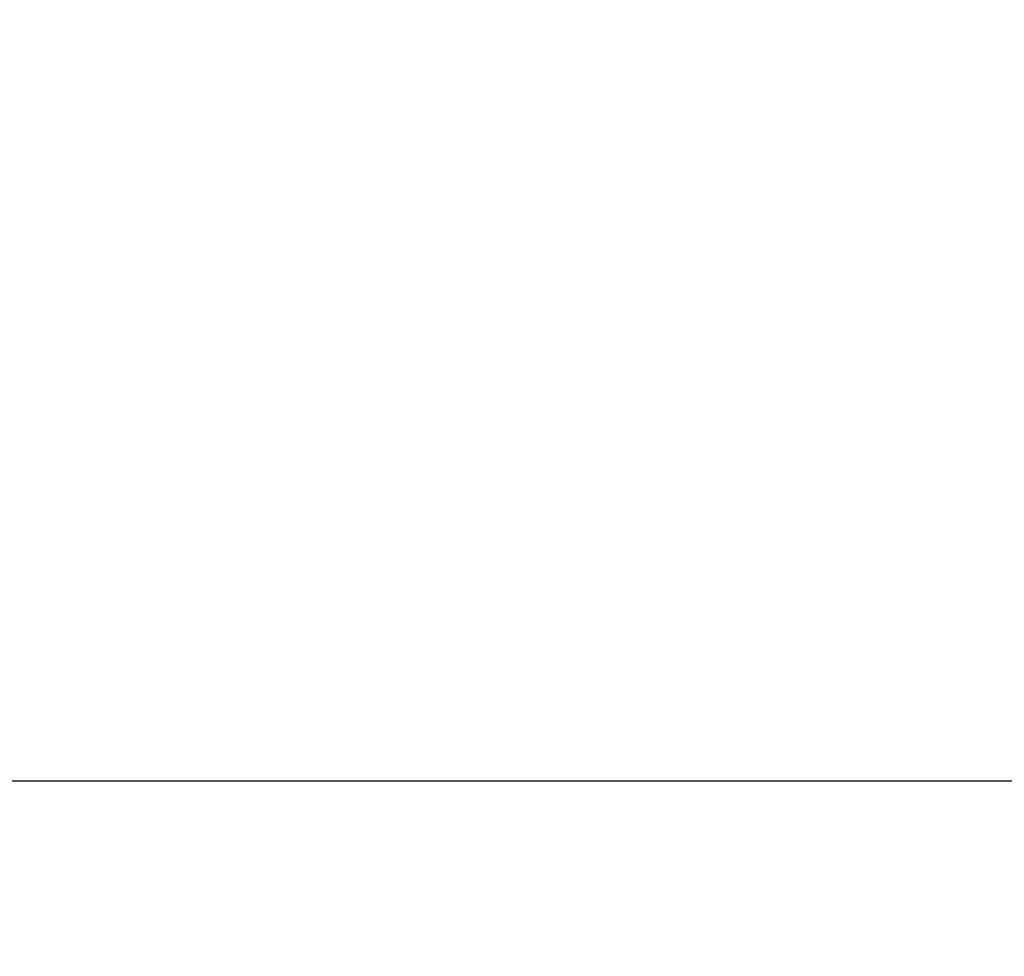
# Model space of a CAD drawing. Header units: millimetres. Extents: x 4 to 205, y 5 to 292.
# Tile 55 of 105: x 95 to 100.73, y 160.71 to 166.16. Entities that reach past the tile are written whole.
import ezdxf

# ---------------------------------------------------------------- set-up
doc = ezdxf.new("R2010")
doc.units = ezdxf.units.MM
doc.layers.add('1', color=7, linetype='CONTINUOUS')
doc.styles.add('DEFAULT', font='simplex.shx')
doc.dimstyles.get("Standard").update_dxf_attribs({"dimtxt": 0.18, "dimasz": 0.18, "dimexe": 0.18, "dimexo": 0.0625, "dimgap": 0.09, "dimtad": 0, "dimtih": 1, "dimtoh": 1, "dimdec": 4, "dimzin": 0, "dimdsep": 46, "dimtxsty": 'Standard', "dimcen": 0.09, "dimadec": 0, "dimazin": 0, "dimtfac": 1, "dimtdec": 4, "dimtofl": 0, "dimtmove": 0, "dimatfit": 3, "dimfxl": 1, "dimtolj": 1, "dimtzin": 0, "dimarcsym": 0})

# ---------------------------------------------------------------- blocks, each defined once
blk = doc.blocks.new('DimnDraft3D8')
at = {"layer": '1', "color": 27, "linetype": 'CONTINUOUS'}
blk.add_line((87.410404, 177.685204), (87.410404, 160.713255), dxfattribs=at)
at = {"layer": '1', "color": 152, "linetype": 'CONTINUOUS'}
for p, q in [((110.82848, 170.185204), (85.410404, 170.185204)), ((96.666059, 168.181477), (85.410404, 168.181477))]:
    blk.add_line(p, q, dxfattribs=at)
at = {"layer": '1', "color": 27, "linetype": 'CONTINUOUS'}
for points in [[(87.410404, 170.185204), (86.881423, 173.185202), (87.939385, 173.185206), (87.410404, 170.185204)], [(87.410404, 168.181477), (87.939385, 165.181479), (86.881423, 165.181475), (87.410404, 168.181477)]]:
    blk.add_solid(points, dxfattribs=at)
at = {"layer": '1', "color": 87, "linetype": 'CONTINUOUS', "insert": (86.910404, 161.388255), "char_height": 3, "attachment_point": 7, "rotation": 90, "line_spacing_factor": 1.204819, "style": 'DEFAULT'}
blk.add_mtext('\\W01.000;4 ', dxfattribs=at)

msp = doc.modelspace()

# ---------------------------------------------------------------- linework, layer by layer
at = {"layer": '1', "color": 251, "linetype": 'CONTINUOUS'}
msp.add_line((85.3466, 161.734), (147.4072, 161.734), dxfattribs=at)

# ---------------------------------------------------------------- dimensions: what is measured, and where the dimension line sits
at = {"layer": '1', "color": 27, "linetype": 'CONTINUOUS', "lineweight": -3}
dim = msp.add_linear_dim(base=(87.4104, 170.1852), p1=(96.6661, 168.1815), p2=(110.8285, 170.1852), angle=90, text='\\C87;4', dimstyle='Standard', override={"dimtxt": 3, "dimasz": 3, "dimexe": 2, "dimexo": 2.5, "dimgap": 1.5, "dimtad": 1, "dimtih": 0, "dimtoh": 0, "dimdec": 1, "dimzin": 8, "dimtxsty": 'DEFAULT', "dimsah": 1, "dimclrd": 27, "dimclre": 152, "dimclrt": 87, "dimtm": -0.005, "dimtdec": 2, "dimtofl": 1, "dimtmove": 0}, dxfattribs=at)
dim.commit()
dim.dimension.update_dxf_attribs({"geometry": 'DimnDraft3D8', "text_midpoint": (87.4104, 162.0483), "dimtype": 160})

doc.saveas('drawing.dxf')
